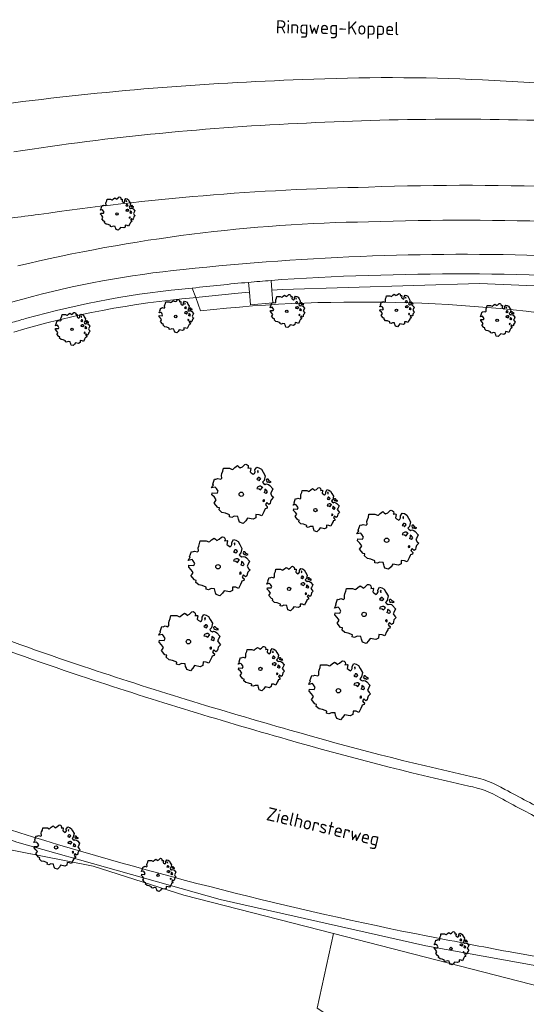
# Model space of a CAD drawing. Header units: metres. Extents: x 152391 to 157968, y 462336 to 467280.
# Tile 164 of 256: x 155251 to 155303, y 464292 to 464393. Entities that reach past the tile are written whole.
import ezdxf
from ezdxf.enums import TextEntityAlignment as Align

# ---------------------------------------------------------------- set-up
doc = ezdxf.new("R2010")
doc.units = ezdxf.units.M
doc.header["$LTSCALE"] = 0.75
doc.layers.get('0').update_dxf_attribs({"lineweight": 25})
for name, color, linetype, lineweight in [('B-GV-GR-BOOM-S', 252, 'Continuous', 25), ('B-WE-GR-BEPLANTING_CULTUUR_BOSPLANTSOEN-GV', 251, 'Continuous', 18), ('B-WE-GW-TALUD_KRUIN-G', 251, 'Continuous', 18), ('B-WE-OG-TERREIN_CULTUURSCHEIDING-GV', 251, 'Continuous', 18), ('B-WE-OG-TOPOGRAFIE-T18', 1, 'Continuous', 18), ('B-WE-VH-VERHARDING_ASFALT-GV', 251, 'Continuous', 18), ('B-WE-VH-VERHARDING_BETONSTRAATSTEEN-GV', 251, 'Continuous', 18), ('B-WE-VH-VERHARDING_TEGEL-GV', 251, 'Continuous', 18)]:
    doc.layers.add(name, color=color, linetype=linetype, lineweight=lineweight)
doc.styles.add('NLCS-ISO-M750-T18', font='NLCS-ISO.ttf', dxfattribs={"height": 1.35})

# ---------------------------------------------------------------- blocks, each defined once
blk = doc.blocks.new('SGR-BOOM_21_30')
at = {"linetype": 'Continuous'}
for p, q in [((-1.13, 1.09), (-1.11, 1.19)), ((-1.12, 0.92), (-1.13, 1.09)), ((-1.11, 1.19), (-1.05, 1.33)), ((-1.05, 1.33), (-1.02, 1.5)), ((-1.02, 1.5), (-0.67, 1.5)), ((-0.67, 1.5), (-0.52, 1.43)), ((-0.52, 1.43), (-0.47, 1.45)), ((-0.47, 1.45), (-0.37, 1.55)), ((-0.37, 1.55), (-0.23, 1.65)), ((-0.23, 1.65), (-0.13, 1.58)), ((-0.13, 1.58), (-0.06, 1.52)), ((-0.06, 1.52), (0.07, 1.58)), ((0.07, 1.58), (0.2, 1.71)), ((0.2, 1.71), (0.26, 1.73)), ((0.26, 1.73), (0.33, 1.7)), ((0.33, 1.7), (0.39, 1.65)), ((0.4, 1.53), (0.38, 1.5)), ((0.38, 1.5), (0.53, 1.52)), ((0.39, 1.65), (0.4, 1.53)), ((0.54, 1.48), (0.51, 1.29)), ((0.51, 1.29), (0.57, 1.24)), ((0.53, 1.52), (0.54, 1.48)), ((0.57, 1.24), (0.69, 1.15)), ((0.69, 1.15), (0.75, 1.2)), ((0.75, 1.2), (0.8, 1.29)), ((0.79, 1.4), (0.89, 1.56)), ((0.8, 1.29), (0.79, 1.4)), ((0.89, 1.56), (1.02, 1.53)), ((0.97, 1.37), (0.93, 1.33)), ((0.93, 1.33), (0.95, 1.25)), ((0.95, 1.25), (0.96, 1.24)), ((0.96, 1.27), (0.97, 1.37)), ((1.02, 1.53), (1.16, 1.45)), ((1.16, 1.45), (1.25, 1.27)), ((1.25, 1.27), (1.38, 1.06)), ((1.38, 1.06), (1.32, 0.79)), ((-1.7, 0.37), (-1.66, 0.48)), ((-1.49, 0.41), (-1.7, 0.37)), ((-1.68, -0.03), (-1.67, 0.09)), ((-1.67, 0.09), (-1.39, 0.07)), ((-1.66, 0.48), (-1.6, 0.53)), ((-1.63, 0.58), (-1.53, 0.87)), ((-1.6, 0.53), (-1.63, 0.58)), ((-1.53, 0.87), (-1.46, 0.86)), ((-1.42, 0.33), (-1.49, 0.41)), ((-1.46, 0.86), (-1.34, 0.91)), ((-1.33, 0.18), (-1.42, 0.33)), ((-1.39, 0.07), (-1.33, 0.18)), ((-1.34, 0.91), (-1.18, 0.86)), ((-1.18, 0.86), (-1.12, 0.92)), ((0.94, 0.91), (0.89, 0.87)), ((0.89, 0.87), (0.93, 0.83)), ((0.93, 0.41), (0.89, 0.33)), ((0.89, 0.33), (1.03, 0.32)), ((0.93, 0.83), (0.98, 0.84)), ((1.05, 0.46), (0.93, 0.41)), ((0.97, 0.97), (0.94, 0.91)), ((1.03, 0.97), (0.97, 0.97)), ((0.98, 0.84), (1.03, 0.78)), ((1.08, 0.94), (1.03, 0.97)), ((1.03, 0.78), (1.08, 0.84)), ((1.03, 0.32), (1.11, 0.25)), ((1.11, 0.46), (1.05, 0.46)), ((1.12, 0.87), (1.08, 0.94)), ((1.08, 0.84), (1.12, 0.87)), ((1.22, 0.4), (1.11, 0.46)), ((1.11, 0.25), (1.2, 0.37)), ((1.2, 0.37), (1.24, 0.41)), ((1.32, 0.79), (1.23, 0.69)), ((1.23, 0.69), (1.27, 0.63)), ((1.27, 0.63), (1.38, 0.56)), ((1.34, 0.18), (1.31, 0.1)), ((1.43, 0.05), (1.31, 0.1)), ((1.36, 0.3), (1.34, 0.23)), ((1.34, 0.23), (1.34, 0.18)), ((1.43, 0.23), (1.36, 0.3)), ((1.38, 0.56), (1.44, 0.6)), ((1.47, 0.2), (1.43, 0.23)), ((1.43, 0.05), (1.51, 0.14)), ((1.47, 0.86), (1.44, 0.81)), ((1.44, 0.81), (1.46, 0.74)), ((1.44, 0.6), (1.57, 0.56)), ((1.46, 0.74), (1.53, 0.69)), ((1.54, 0.86), (1.47, 0.86)), ((1.51, 0.14), (1.47, 0.2)), ((1.53, 0.73), (1.64, 0.68)), ((1.53, 0.69), (1.54, 0.73)), ((1.62, 0.76), (1.54, 0.86)), ((1.57, 0.56), (1.64, 0.51)), ((1.73, 0.71), (1.62, 0.76)), ((1.64, 0.68), (1.73, 0.71)), ((1.64, 0.51), (1.81, 0.32)), ((1.72, 0.1), (1.67, 0.04)), ((1.67, 0.04), (1.76, -0.09)), ((1.81, 0.32), (1.72, 0.1)), ((-1.54, -0.18), (-1.68, -0.03)), ((-1.55, -0.51), (-1.49, -0.42)), ((-1.35, -0.75), (-1.55, -0.51)), ((-1.44, -0.32), (-1.54, -0.18)), ((-1.49, -0.42), (-1.44, -0.32)), ((-1.25, -0.78), (-1.35, -0.75)), ((-1.27, -0.9), (-1.25, -0.78)), ((-1.11, -1.05), (-1.27, -0.9)), ((1.29, -0.29), (1.24, -0.36)), ((1.24, -0.36), (1.25, -0.42)), ((1.26, -0.42), (1.33, -0.41)), ((1.33, -0.34), (1.29, -0.29)), ((1.36, -0.88), (1.29, -1.01)), ((1.33, -0.41), (1.33, -0.34)), ((1.37, -0.83), (1.36, -0.88)), ((1.48, -0.8), (1.37, -0.83)), ((1.46, -0.47), (1.39, -0.59)), ((1.39, -0.59), (1.43, -0.64)), ((1.43, -0.64), (1.5, -0.7)), ((1.58, -0.59), (1.46, -0.47)), ((1.5, -0.7), (1.48, -0.8)), ((1.66, -0.52), (1.58, -0.59)), ((1.68, -0.42), (1.66, -0.52)), ((1.72, -0.31), (1.68, -0.42)), ((1.84, -0.18), (1.72, -0.31)), ((1.76, -0.09), (1.84, -0.18)), ((-0.91, -1.08), (-1.11, -1.05)), ((-0.67, -1.18), (-0.91, -1.08)), ((-0.68, -1.29), (-0.67, -1.18)), ((-0.55, -1.33), (-0.68, -1.29)), ((-0.4, -1.26), (-0.55, -1.33)), ((-0.19, -1.28), (-0.4, -1.26)), ((-0.16, -1.43), (-0.19, -1.28)), ((-0.13, -1.49), (-0.16, -1.43)), ((-0.1, -1.61), (-0.13, -1.49)), ((0.11, -1.67), (-0.1, -1.61)), ((0.25, -1.52), (0.11, -1.67)), ((0.36, -1.38), (0.25, -1.52)), ((0.68, -1.44), (0.36, -1.38)), ((0.83, -1.36), (0.68, -1.44)), ((0.84, -1.16), (0.83, -1.36)), ((1.03, -1.18), (0.84, -1.16)), ((1.18, -1.24), (1.03, -1.18)), ((1.29, -1.01), (1.18, -1.24))]:
    blk.add_line(p, q, dxfattribs=at)
blk.add_circle((0, 0), 0.126, dxfattribs=at)
blk = doc.blocks.new('SGR-BOOM_31_50')
at = {"linetype": 'Continuous'}
for p, q in [((-0.63, 1.93), (-0.49, 2.06)), ((-0.49, 2.06), (-0.3, 2.2)), ((-0.3, 2.2), (-0.18, 2.11)), ((-0.18, 2.11), (-0.08, 2.02)), ((-0.08, 2.02), (0.09, 2.11)), ((0.09, 2.11), (0.27, 2.28)), ((0.27, 2.28), (0.35, 2.31)), ((0.35, 2.31), (0.44, 2.26)), ((0.44, 2.26), (0.52, 2.2)), ((0.54, 2.04), (0.51, 2)), ((0.51, 2), (0.71, 2.02)), ((0.52, 2.2), (0.54, 2.04)), ((0.71, 2.02), (0.72, 1.98)), ((1.05, 1.87), (1.19, 2.09)), ((1.19, 2.09), (1.36, 2.04)), ((1.36, 2.04), (1.54, 1.93)), ((-2.18, 0.77), (-2.04, 1.17)), ((-2.04, 1.17), (-1.94, 1.14)), ((-1.94, 1.14), (-1.79, 1.21)), ((-1.79, 1.21), (-1.57, 1.14)), ((-1.57, 1.14), (-1.49, 1.23)), ((-1.51, 1.45), (-1.48, 1.58)), ((-1.49, 1.23), (-1.51, 1.45)), ((-1.48, 1.58), (-1.4, 1.78)), ((-1.4, 1.78), (-1.36, 2)), ((-1.36, 2), (-0.89, 2)), ((-0.89, 2), (-0.69, 1.91)), ((-0.69, 1.91), (-0.63, 1.93)), ((0.72, 1.98), (0.68, 1.71)), ((0.68, 1.71), (0.75, 1.65)), ((0.75, 1.65), (0.92, 1.54)), ((0.92, 1.54), (1, 1.6)), ((1, 1.6), (1.06, 1.71)), ((1.06, 1.71), (1.05, 1.87)), ((1.25, 1.21), (1.19, 1.17)), ((1.19, 1.17), (1.23, 1.1)), ((1.3, 1.82), (1.23, 1.78)), ((1.23, 1.78), (1.27, 1.67)), ((1.23, 1.1), (1.31, 1.12)), ((1.3, 1.3), (1.25, 1.21)), ((1.27, 1.67), (1.28, 1.65)), ((1.28, 1.69), (1.3, 1.82)), ((1.37, 1.3), (1.3, 1.3)), ((1.31, 1.12), (1.37, 1.03)), ((1.44, 1.25), (1.37, 1.3)), ((1.37, 1.03), (1.44, 1.12)), ((1.5, 1.17), (1.44, 1.25)), ((1.44, 1.12), (1.5, 1.17)), ((1.54, 1.93), (1.67, 1.69)), ((1.76, 1.06), (1.64, 0.93)), ((1.67, 1.69), (1.84, 1.41)), ((1.84, 1.41), (1.76, 1.06)), ((1.96, 1.14), (1.92, 1.08)), ((1.92, 1.08), (1.95, 0.99)), ((2.06, 1.14), (1.96, 1.14)), ((2.16, 1.01), (2.06, 1.14)), ((2.3, 0.95), (2.16, 1.01)), ((-2.27, 0.49), (-2.21, 0.64)), ((-1.99, 0.55), (-2.27, 0.49)), ((-2.24, -0.04), (-2.22, 0.11)), ((-2.22, 0.11), (-1.85, 0.09)), ((-2.21, 0.64), (-2.13, 0.71)), ((-2.13, 0.71), (-2.18, 0.77)), ((-1.9, 0.44), (-1.99, 0.55)), ((-1.77, 0.25), (-1.9, 0.44)), ((-1.85, 0.09), (-1.77, 0.25)), ((1.23, 0.55), (1.19, 0.44)), ((1.19, 0.44), (1.37, 0.42)), ((1.4, 0.62), (1.23, 0.55)), ((1.37, 0.42), (1.48, 0.33)), ((1.48, 0.62), (1.4, 0.62)), ((1.62, 0.53), (1.48, 0.62)), ((1.48, 0.33), (1.61, 0.49)), ((1.61, 0.49), (1.65, 0.55)), ((1.64, 0.93), (1.7, 0.84)), ((1.7, 0.84), (1.84, 0.75)), ((1.79, 0.25), (1.75, 0.14)), ((1.91, 0.07), (1.75, 0.14)), ((1.81, 0.4), (1.79, 0.31)), ((1.79, 0.31), (1.79, 0.25)), ((1.9, 0.31), (1.81, 0.4)), ((1.84, 0.75), (1.92, 0.79)), ((1.96, 0.27), (1.9, 0.31)), ((1.91, 0.07), (2.01, 0.18)), ((1.92, 0.79), (2.09, 0.75)), ((1.95, 0.99), (2.04, 0.93)), ((2.01, 0.18), (1.96, 0.27)), ((2.04, 0.97), (2.18, 0.9)), ((2.04, 0.93), (2.06, 0.97)), ((2.09, 0.75), (2.18, 0.68)), ((2.18, 0.9), (2.3, 0.95)), ((2.18, 0.68), (2.41, 0.42)), ((2.29, 0.14), (2.23, 0.05)), ((2.23, 0.05), (2.35, -0.13)), ((2.41, 0.42), (2.29, 0.14)), ((-2.05, -0.24), (-2.24, -0.04)), ((-2.07, -0.67), (-1.99, -0.56)), ((-1.8, -1), (-2.07, -0.67)), ((-1.91, -0.43), (-2.05, -0.24)), ((-1.99, -0.56), (-1.91, -0.43)), ((-1.67, -1.05), (-1.8, -1)), ((1.72, -0.39), (1.65, -0.48)), ((1.65, -0.48), (1.67, -0.56)), ((1.68, -0.56), (1.78, -0.54)), ((1.78, -0.45), (1.72, -0.39)), ((1.78, -0.54), (1.78, -0.45)), ((1.95, -0.63), (1.85, -0.78)), ((1.85, -0.78), (1.9, -0.85)), ((1.9, -0.85), (1.99, -0.94)), ((2.1, -0.78), (1.95, -0.63)), ((1.99, -0.94), (1.98, -1.07)), ((2.21, -0.7), (2.1, -0.78)), ((2.24, -0.56), (2.21, -0.7)), ((2.29, -0.41), (2.24, -0.56)), ((2.46, -0.24), (2.29, -0.41)), ((2.35, -0.13), (2.46, -0.24)), ((-1.7, -1.2), (-1.67, -1.05)), ((-1.48, -1.4), (-1.7, -1.2)), ((-1.22, -1.44), (-1.48, -1.4)), ((-0.89, -1.57), (-1.22, -1.44)), ((-0.91, -1.72), (-0.89, -1.57)), ((-0.73, -1.77), (-0.91, -1.72)), ((-0.53, -1.68), (-0.73, -1.77)), ((-0.25, -1.7), (-0.53, -1.68)), ((-0.21, -1.9), (-0.25, -1.7)), ((-0.18, -1.99), (-0.21, -1.9)), ((-0.13, -2.14), (-0.18, -1.99)), ((0.47, -1.83), (0.34, -2.03)), ((0.91, -1.92), (0.47, -1.83)), ((1.11, -1.81), (0.91, -1.92)), ((1.13, -1.55), (1.11, -1.81)), ((1.37, -1.57), (1.13, -1.55)), ((1.58, -1.66), (1.37, -1.57)), ((1.72, -1.35), (1.58, -1.66)), ((1.81, -1.18), (1.72, -1.35)), ((1.82, -1.11), (1.81, -1.18)), ((1.98, -1.07), (1.82, -1.11)), ((0.15, -2.23), (-0.13, -2.14)), ((0.34, -2.03), (0.15, -2.23))]:
    blk.add_line(p, q, dxfattribs=at)
blk.add_circle((0, 0), 0.169, dxfattribs=at)
blk = doc.blocks.new('SGR-BOOM_50_100')
at = {"linetype": 'Continuous'}
for p, q in [((0.12, 2.81), (0.36, 3.04)), ((0.36, 3.04), (0.47, 3.07)), ((0.47, 3.07), (0.59, 3.02)), ((-2.01, 1.93), (-1.97, 2.11)), ((-1.97, 2.11), (-1.87, 2.37)), ((-1.87, 2.37), (-1.81, 2.66)), ((-1.81, 2.66), (-1.19, 2.66)), ((-1.19, 2.66), (-0.92, 2.55)), ((-0.92, 2.55), (-0.84, 2.58)), ((-0.84, 2.58), (-0.65, 2.75)), ((-0.65, 2.75), (-0.4, 2.93)), ((-0.4, 2.93), (-0.24, 2.81)), ((-0.24, 2.81), (-0.11, 2.69)), ((-0.11, 2.69), (0.12, 2.81)), ((0.59, 3.02), (0.69, 2.93)), ((0.72, 2.72), (0.67, 2.66)), ((0.67, 2.66), (0.94, 2.69)), ((0.69, 2.93), (0.72, 2.72)), ((0.96, 2.64), (0.9, 2.29)), ((0.9, 2.29), (1, 2.2)), ((0.94, 2.69), (0.96, 2.64)), ((1, 2.2), (1.23, 2.05)), ((1.23, 2.05), (1.34, 2.14)), ((1.34, 2.14), (1.42, 2.29)), ((1.4, 2.49), (1.58, 2.78)), ((1.42, 2.29), (1.4, 2.49)), ((1.58, 2.78), (1.81, 2.72)), ((1.73, 2.43), (1.65, 2.37)), ((1.65, 2.37), (1.69, 2.23)), ((1.69, 2.23), (1.71, 2.2)), ((1.71, 2.26), (1.73, 2.43)), ((1.81, 2.72), (2.06, 2.58)), ((2.06, 2.58), (2.22, 2.26)), ((2.22, 2.26), (2.45, 1.88)), ((-2.9, 1.03), (-2.72, 1.56)), ((-2.84, 0.94), (-2.9, 1.03)), ((-2.72, 1.56), (-2.59, 1.53)), ((-2.59, 1.53), (-2.39, 1.61)), ((-2.39, 1.61), (-2.1, 1.53)), ((-2.1, 1.53), (-1.99, 1.64)), ((-1.99, 1.64), (-2.01, 1.93)), ((1.67, 1.61), (1.58, 1.56)), ((1.58, 1.56), (1.65, 1.47)), ((1.65, 1.47), (1.75, 1.5)), ((1.73, 1.73), (1.67, 1.61)), ((1.83, 1.73), (1.73, 1.73)), ((1.75, 1.5), (1.83, 1.38)), ((1.91, 1.67), (1.83, 1.73)), ((1.83, 1.38), (1.91, 1.5)), ((2, 1.56), (1.91, 1.67)), ((1.91, 1.5), (2, 1.56)), ((2.35, 1.41), (2.18, 1.23)), ((2.18, 1.23), (2.27, 1.12)), ((2.27, 1.12), (2.45, 1)), ((2.45, 1.88), (2.35, 1.41)), ((2.45, 1), (2.56, 1.06)), ((2.62, 1.53), (2.56, 1.44)), ((2.56, 1.44), (2.6, 1.32)), ((2.56, 1.06), (2.78, 1)), ((2.6, 1.32), (2.72, 1.23)), ((2.74, 1.53), (2.62, 1.53)), ((2.72, 1.29), (2.91, 1.2)), ((2.72, 1.23), (2.74, 1.29)), ((2.89, 1.35), (2.74, 1.53)), ((3.07, 1.26), (2.89, 1.35)), ((2.91, 1.2), (3.07, 1.26)), ((-3.03, 0.65), (-2.94, 0.85)), ((-2.65, 0.74), (-3.03, 0.65)), ((-2.99, -0.05), (-2.96, 0.15)), ((-2.96, 0.15), (-2.47, 0.12)), ((-2.94, 0.85), (-2.84, 0.94)), ((-2.53, 0.59), (-2.65, 0.74)), ((-2.37, 0.33), (-2.53, 0.59)), ((-2.47, 0.12), (-2.37, 0.33)), ((1.65, 0.74), (1.58, 0.59)), ((1.58, 0.59), (1.83, 0.56)), ((1.87, 0.82), (1.65, 0.74)), ((1.83, 0.56), (1.98, 0.45)), ((1.98, 0.82), (1.87, 0.82)), ((2.16, 0.71), (1.98, 0.82)), ((1.98, 0.45), (2.14, 0.65)), ((2.14, 0.65), (2.2, 0.74)), ((2.39, 0.33), (2.33, 0.18)), ((2.55, 0.09), (2.33, 0.18)), ((2.41, 0.53), (2.39, 0.42)), ((2.39, 0.42), (2.39, 0.33)), ((2.53, 0.42), (2.41, 0.53)), ((2.62, 0.36), (2.53, 0.42)), ((2.55, 0.09), (2.68, 0.24)), ((2.68, 0.24), (2.62, 0.36)), ((2.78, 1), (2.91, 0.91)), ((2.91, 0.91), (3.22, 0.56)), ((3.05, 0.18), (2.97, 0.07)), ((2.97, 0.07), (3.13, -0.17)), ((3.22, 0.56), (3.05, 0.18)), ((-2.74, -0.31), (-2.99, -0.05)), ((-2.76, -0.9), (-2.65, -0.75)), ((-2.41, -1.34), (-2.76, -0.9)), ((-2.55, -0.58), (-2.74, -0.31)), ((-2.65, -0.75), (-2.55, -0.58)), ((2.29, -0.52), (2.2, -0.64)), ((2.2, -0.64), (2.22, -0.75)), ((2.25, -0.75), (2.37, -0.72)), ((2.37, -0.61), (2.29, -0.52)), ((2.37, -0.72), (2.37, -0.61)), ((2.6, -0.84), (2.47, -1.04)), ((2.8, -1.04), (2.6, -0.84)), ((2.95, -0.93), (2.8, -1.04)), ((2.99, -0.75), (2.95, -0.93)), ((3.05, -0.55), (2.99, -0.75)), ((3.28, -0.31), (3.05, -0.55)), ((3.13, -0.17), (3.28, -0.31)), ((-2.22, -1.39), (-2.41, -1.34)), ((-2.26, -1.6), (-2.22, -1.39)), ((-1.97, -1.86), (-2.26, -1.6)), ((-1.62, -1.92), (-1.97, -1.86)), ((-1.19, -2.1), (-1.62, -1.92)), ((2.29, -1.8), (2.1, -2.21)), ((2.41, -1.57), (2.29, -1.8)), ((2.43, -1.48), (2.41, -1.57)), ((2.64, -1.42), (2.43, -1.48)), ((2.47, -1.04), (2.53, -1.13)), ((2.53, -1.13), (2.66, -1.25)), ((2.66, -1.25), (2.64, -1.42)), ((-1.21, -2.3), (-1.19, -2.1)), ((-0.98, -2.36), (-1.21, -2.3)), ((-0.71, -2.24), (-0.98, -2.36)), ((-0.34, -2.27), (-0.71, -2.24)), ((-0.28, -2.53), (-0.34, -2.27)), ((-0.24, -2.65), (-0.28, -2.53)), ((-0.17, -2.85), (-0.24, -2.65)), ((0.2, -2.97), (-0.17, -2.85)), ((0.45, -2.71), (0.2, -2.97)), ((0.63, -2.45), (0.45, -2.71)), ((1.21, -2.56), (0.63, -2.45)), ((1.48, -2.42), (1.21, -2.56)), ((1.5, -2.07), (1.48, -2.42)), ((1.83, -2.1), (1.5, -2.07)), ((2.1, -2.21), (1.83, -2.1))]:
    blk.add_line(p, q, dxfattribs=at)
blk.add_circle((0, 0), 0.225, dxfattribs=at)

msp = doc.modelspace()

# ---------------------------------------------------------------- linework, layer by layer
at = {"layer": 'B-WE-GR-BEPLANTING_CULTUUR_BOSPLANTSOEN-GV'}
msp.add_lwpolyline([(155357.52, 464242.7), (155368.27, 464256.93), (155378.69, 464274.91), (155283.1, 464299.51), (155281.45, 464291.87), (155357.38, 464242.52)], close=True, dxfattribs=at)
at = {"layer": 'B-WE-GW-TALUD_KRUIN-G'}
msp.add_lwpolyline([(155269.04, 464364.54), (155269.52, 464363.2)], dxfattribs=at)
msp.add_lwpolyline([(155269.52, 464363.2, -0.070675), (155312.02, 464361.81)], format="xyb", dxfattribs=at)
at = {"layer": 'B-WE-OG-TERREIN_CULTUURSCHEIDING-GV'}
for points in [[(155286.69, 464375.84, 0.030981), (155253, 464373.04)], [(155329.03, 464374.08, 0.039327), (155286.69, 464375.84)], [(155253, 464373.04, 0.004197), (155250.15, 464372.67)], [(155286.68, 464372.29, -0.035616), (155327.17, 464370.79)], [(155250.87, 464367.78, -0.055258), (155286.68, 464372.29)], [(155318.22, 464366.11, 0.035661), (155277.84, 464366.38)], [(155268.69, 464365.51, 0.047139), (155251.66, 464362.39)], [(155274.43, 464366.1, 0.007151), (155268.69, 464365.51)], [(155250.46, 464361.01, -0.051421), (155268.78, 464364.52)], [(155268.78, 464364.52, 0.051421), (155250.46, 464361.01)], [(155269.52, 464363.2, -0.070675), (155312.02, 464361.81)], [(155312.02, 464361.81, 0.070675), (155269.52, 464363.2)], [(155251.66, 464362.39, 0.004103), (155250.17, 464361.97)], [(155257.56, 464326.82, -0.020529), (155231.89, 464336.62)], [(155231.89, 464336.62, 0.020529), (155257.56, 464326.82)], [(155231.47, 464335.71, 0.020541), (155257.24, 464325.87)], [(155278.66, 464320.32, -0.011504), (155257.56, 464326.82)], [(155257.56, 464326.82, 0.011504), (155278.66, 464320.32)], [(155257.24, 464325.87, 0.011579), (155278.39, 464319.36)], [(155251.07, 464309.81, -0.02656), (155218.36, 464322.66)], [(155297.14, 464315.57, -0.015248), (155278.66, 464320.32)], [(155278.66, 464320.32, 0.015248), (155297.14, 464315.57)], [(155278.39, 464319.36, 0.015202), (155296.94, 464314.59)], [(155300.63, 464314.26, 0.085602), (155297.14, 464315.57)], [(155297.14, 464315.57, -0.085602), (155300.63, 464314.26)], [(155296.94, 464314.59, -0.086146), (155300.14, 464313.39)], [(155305.13, 464311.88, -0.0095), (155300.63, 464314.26)], [(155300.63, 464314.26, 0.0095), (155305.13, 464311.88)], [(155300.14, 464313.39, 0.009208), (155304.43, 464311.12)], [(155292.74, 464299.24, -0.026252), (155251.07, 464309.81)], [(155300.97, 464297.67, -0.004376), (155292.96, 464299.22)], [(155331.15, 464293.14, -0.016829), (155300.97, 464297.67)]]:
    msp.add_lwpolyline(points, format="xyb", dxfattribs=at)
for points in [[(155277.84, 464366.38), (155276.73, 464366.29), (155276.82, 464365.29), (155277.9, 464365.38), (155298.03, 464365.97), (155318.15, 464365.12), (155337.69, 464363), (155357.02, 464359.38), (155371.71, 464355.74), (155386.19, 464351.32), (155399.49, 464346.54), (155411.47, 464341.52), (155407.12, 464334.36), (155405.63, 464331.91), (155407.49, 464330.91), (155408.1, 464331.72), (155407.04, 464332.29), (155408.08, 464333.92), (155412.46, 464340.91), (155412.93, 464342)], [(155268.69, 464365.51), (155269.04, 464364.54)], [(155268.78, 464364.52), (155269.04, 464364.54), (155268.69, 464365.51)], [(155269.04, 464364.54), (155273.36, 464365), (155274.52, 464365.1), (155274.43, 464366.1)], [(155407.12, 464334.36), (155411.47, 464341.52), (155399.49, 464346.54), (155386.19, 464351.32), (155371.71, 464355.74), (155357.02, 464359.38), (155337.69, 464363), (155318.15, 464365.12), (155298.03, 464365.97), (155277.9, 464365.38), (155276.82, 464365.29), (155276.92, 464364), (155274.62, 464363.81), (155274.52, 464365.1)], [(155269.04, 464364.54), (155268.78, 464364.52)], [(155274.52, 464365.1), (155273.36, 464365), (155269.04, 464364.54), (155269.52, 464363.2)], [(155269.52, 464363.2), (155269.04, 464364.54)], [(155193.08, 464342.33), (155197.31, 464336.33), (155203.79, 464329.79), (155210.2, 464325.23), (155217.96, 464321.75), (155231.04, 464316.2), (155231.69, 464315.92), (155234.18, 464314.87), (155240.27, 464312.66), (155250.77, 464308.86), (155271.52, 464303.01), (155292.54, 464298.26), (155311.83, 464294.79)], [(155311.83, 464294.79), (155292.54, 464298.26), (155271.52, 464303.01), (155250.77, 464308.86), (155240.27, 464312.66), (155238.75, 464308.47), (155245.76, 464308.92), (155258.56, 464306.42), (155267.82, 464303.45), (155283.1, 464299.51), (155378.69, 464274.91)], [(155292.96, 464299.22), (155292.74, 464299.24)]]:
    msp.add_lwpolyline(points, dxfattribs=at)
at = {"layer": 'B-WE-VH-VERHARDING_ASFALT-GV'}
for points in [[(155249.48, 464384.34, -0.02413), (155279.94, 464386.83)], [(155279.94, 464386.83, -0.024035), (155298.33, 464386.8)], [(155310.35, 464382.41, 0.025705), (155280.36, 464382.39)], [(155280.36, 464382.39, 0.027768), (155250.46, 464379.45)], [(155253, 464373.04, -0.030981), (155286.69, 464375.84)], [(155286.69, 464375.84, -0.039327), (155329.03, 464374.08)], [(155250.15, 464372.67, -0.004197), (155253, 464373.04)], [(155327.17, 464370.79, 0.035616), (155286.68, 464372.29)], [(155286.68, 464372.29, 0.055258), (155250.87, 464367.78)], [(155267.77, 464367.41, -0.036585), (155306.5, 464368.78)], [(155251.36, 464364.38, -0.043083), (155267.77, 464367.41)], [(155257.24, 464325.87, -0.020541), (155231.47, 464335.71)], [(155278.39, 464319.36, -0.011579), (155257.24, 464325.87)], [(155218.36, 464322.66, 0.02656), (155251.07, 464309.81)], [(155296.94, 464314.59, -0.015202), (155278.39, 464319.36)], [(155300.14, 464313.39, 0.086146), (155296.94, 464314.59)], [(155304.43, 464311.12, -0.009208), (155300.14, 464313.39)], [(155251.07, 464309.81, 0.026252), (155292.74, 464299.24)], [(155292.96, 464299.22, 0.004376), (155300.97, 464297.67)], [(155300.97, 464297.67, 0.016829), (155331.15, 464293.14)]]:
    msp.add_lwpolyline(points, format="xyb", dxfattribs=at)
for points in [[(155298.33, 464386.8), (155313.42, 464385.97), (155341.31, 464384.96)], [(155249.47, 464367.46), (155227.94, 464361.05), (155225.1, 464360.17), (155224.23, 464359.91), (155225.15, 464356.6), (155249.75, 464363.94), (155250.72, 464364.2), (155251.36, 464364.38)], [(155292.74, 464299.24), (155292.96, 464299.22)]]:
    msp.add_lwpolyline(points, dxfattribs=at)
at = {"layer": 'B-WE-VH-VERHARDING_BETONSTRAATSTEEN-GV'}
for points in [[(155279.94, 464386.83, 0.02413), (155249.48, 464384.34)], [(155298.33, 464386.8, 0.024035), (155279.94, 464386.83)], [(155280.36, 464382.39, -0.025705), (155310.35, 464382.41)], [(155250.46, 464379.45, -0.027768), (155280.36, 464382.39)]]:
    msp.add_lwpolyline(points, format="xyb", dxfattribs=at)
msp.add_lwpolyline([(155341.31, 464384.96), (155313.42, 464385.97), (155298.33, 464386.8)], dxfattribs=at)
at = {"layer": 'B-WE-VH-VERHARDING_TEGEL-GV'}
for points in [[(155306.5, 464368.78, 0.036585), (155267.77, 464367.41)], [(155267.77, 464367.41, 0.043083), (155251.36, 464364.38)], [(155277.84, 464366.38, -0.035661), (155318.22, 464366.11)], [(155251.66, 464362.39, -0.047139), (155268.69, 464365.51)], [(155268.69, 464365.51, -0.007151), (155274.43, 464366.1)], [(155276.73, 464366.29, 0.003495), (155274.43, 464366.1)], [(155274.43, 464366.1, -0.003495), (155276.73, 464366.29)], [(155250.17, 464361.97, -0.004103), (155251.66, 464362.39)]]:
    msp.add_lwpolyline(points, format="xyb", dxfattribs=at)
for points in [[(155276.73, 464366.29), (155277.84, 464366.38)], [(155274.43, 464366.1), (155274.52, 464365.1), (155274.62, 464363.81), (155276.92, 464364), (155276.82, 464365.29), (155276.73, 464366.29)], [(155251.36, 464364.38), (155250.72, 464364.2), (155249.75, 464363.94), (155225.15, 464356.6), (155219.55, 464354.83), (155215.18, 464353.53)]]:
    msp.add_lwpolyline(points, dxfattribs=at)

# ---------------------------------------------------------------- block references
at = {"layer": 'B-GV-GR-BOOM-S', "transparency": 33554559}
for name, p in [('SGR-BOOM_21_30', (155261, 464373.1)), ('SGR-BOOM_21_30', (155266.99, 464362.61)), ('SGR-BOOM_21_30', (155278.34, 464363.14)), ('SGR-BOOM_21_30', (155289.54, 464363.23)), ('SGR-BOOM_21_30', (155299.83, 464362.22)), ('SGR-BOOM_21_30', (155256.4, 464361.3)), ('SGR-BOOM_50_100', (155273.69, 464344.43)), ('SGR-BOOM_31_50', (155281.27, 464342.82)), ('SGR-BOOM_50_100', (155288.54, 464339.73)), ('SGR-BOOM_50_100', (155271.31, 464337.02)), ('SGR-BOOM_31_50', (155278.58, 464334.76)), ('SGR-BOOM_50_100', (155286.24, 464332.15)), ('SGR-BOOM_50_100', (155268.29, 464329.36)), ('SGR-BOOM_31_50', (155275.65, 464326.57)), ('SGR-BOOM_50_100', (155283.61, 464324.34)), ('SGR-BOOM_31_50', (155254.77, 464308.32)), ('SGR-BOOM_21_30', (155265.19, 464305.48)), ('SGR-BOOM_21_30', (155295.11, 464297.98))]:
    msp.add_blockref(name, p, dxfattribs=at)

# ---------------------------------------------------------------- texts
at = {"layer": 'B-WE-OG-TOPOGRAFIE-T18', "style": 'NLCS-ISO-M750-T18'}
for s, rotation, p in [('Ringweg-Koppel', 359.1, (155283.52, 464391.94)), ('Zielhorsterweg', 346.8, (155282.01, 464310.26))]:
    msp.add_text(s, height=1.35, rotation=rotation, dxfattribs=at).set_placement(p, align=Align.MIDDLE)

doc.saveas('drawing.dxf')
